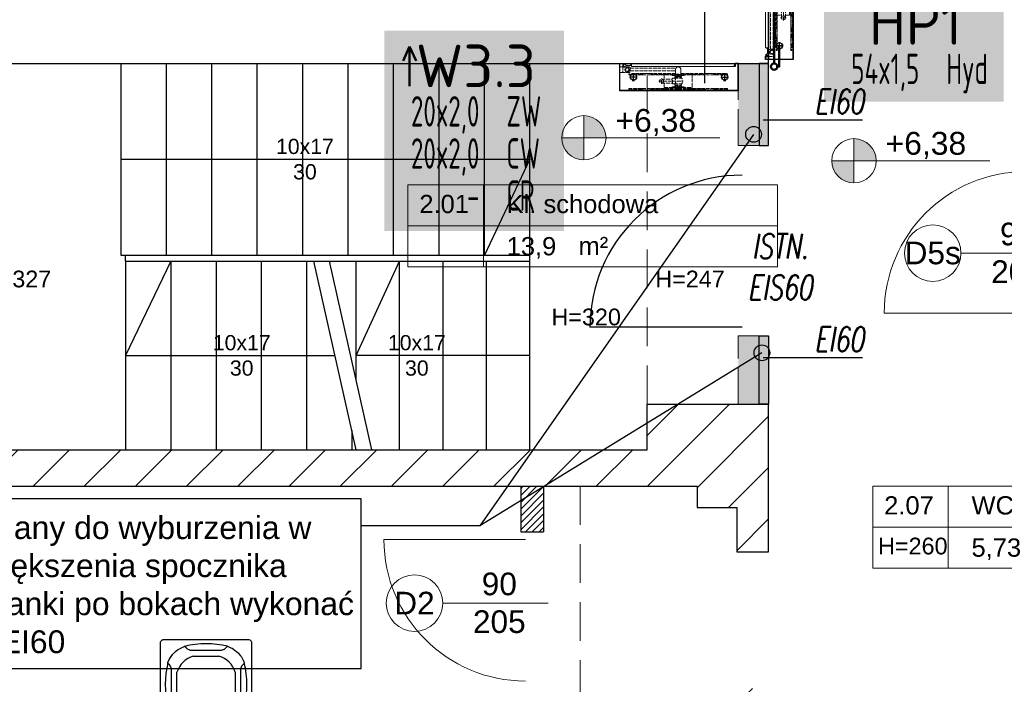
# Model space of a CAD drawing. Header units: millimetres. Extents: x 24385 to 79107, y -56478 to -23676.
# Tile 46 of 256: x 26934 to 27581, y -36085 to -35648. Entities that reach past the tile are written whole.
import ezdxf
from ezdxf.enums import TextEntityAlignment as Align

# ---------------------------------------------------------------- set-up
doc = ezdxf.new("R2010")
doc.units = ezdxf.units.MM
doc.header["$LTSCALE"] = 2
for name, pattern in [('ACAD_ISO02W100', [15, 12, -3]), ('DASHED', [19.05, 12.7, -6.35]), ('HIDDENX2', [19.05, 12.7, -6.35])]:
    doc.linetypes.add(name, pattern=pattern)
for name, color, linetype, lineweight in [('0_OPIS', 7, 'Continuous', 13), ('3DPLAN_A_DRZWI', 173, 'Continuous', 5), ('3DPLAN_A_TABELKA POMIESZCZEŃ', 7, 'Continuous', 0), ('3DPLAN_A_WYSOKOŚCI ZMIANA', 144, 'HIDDENX2', 5), ('_WLK_W_OPIS', 211, 'Continuous', 9), ('A_STOL_OPIS', 55, 'Continuous', 5), ('A_TXT', 7, 'Continuous', 0), ('A_WYBURZENIA', 6, 'Continuous', 0), ('A_WYM_KOT', 161, 'Continuous', 0), ('A_ZESTAWIENIE STOLARKI', 3, 'Continuous', 15), ('hydrant', 211, 'Continuous', 5), ('Opisy', 7, 'Continuous', 13)]:
    doc.layers.add(name, color=color, linetype=linetype, lineweight=lineweight)
for name, color, linetype in [('3DPLAN_A_KRESKOWANIE 1', 253, 'Continuous'), ('3DPLAN_A_OPIS', 8, 'Continuous'), ('3DPLAN_A_POMIESZCZENIE NUMER', 100, 'Continuous'), ('3DPLAN_K_NOŚNA', 7, 'Continuous'), ('_WLK_oznaczenia', 211, 'Continuous'), ('A_POMIESZCZENIE OPIS', 100, 'Continuous'), ('A_SCHODY', 6, 'Continuous'), ('DEFAULT', 7, 'Continuous'), ('IS_freon_urządzenia', 3, 'DASHED')]:
    doc.layers.add(name, color=color, linetype=linetype)
doc.layers.add('hydranty', color=7, linetype='Continuous', lineweight=50, true_color=0x0335fc)
doc.styles.add('ARIAL', font='arial.ttf')
doc.styles.add('isocp', font='isocpeur.ttf', dxfattribs={"width": 0.9})
doc.styles.add('J-ROMANS', font='ROMANS.SHX', dxfattribs={"width": 0.7, "oblique": 10})
doc.styles.add('TABEL1', font='txt')

# ---------------------------------------------------------------- blocks, each defined once
blk = doc.blocks.new('zw$2C56')
at = {"layer": 'IS_freon_urządzenia', "linetype": 'Continuous'}
for points in [[(-320.9, 376.4), (383.4, 376.4), (389.1, 375.7), (395.9, 373.3), (402.9, 368.2), (407.4, 362.4), (409.8, 356.8), (411.1, 348.4), (411.1, -355.9), (410.3, -362.5), (408.2, -368.2), (402.9, -375.4), (396.1, -380.5), (391.6, -382.3), (387.8, -383.2), (383.7, -383.6), (-321.7, -383.6), (-327.5, -382.8), (-332.2, -381.2), (-337, -378.5), (-340.7, -375.4), (-343.6, -372), (-346.1, -367.9), (-347.6, -364), (-348.5, -359.8), (-348.8, -357.6), (-348.9, 348.4), (-348.5, 352.9), (-347.6, 356.7), (-345.8, 361.1), (-341.9, 366.8), (-338.7, 369.9), (-334.9, 372.6), (-329.1, 375.1), (-325.1, 376), (-320.9, 376.4)], [(-151.6, 319.3), (-149.7, 319.7), (-148.1, 319.8), (-146.5, 319.5), (-145, 318.9), (-143.6, 318), (-142.5, 316.9), (-138.3, 311.3), (-136.6, 309.3), (-135.1, 307.6), (-129.1, 302.1), (-123.5, 297.9), (-119.4, 295.5), (-113.2, 292.4), (-108.5, 290.6), (-106, 290), (-100.9, 288.8), (-97.4, 288.2), (-95.7, 288), (-93.9, 287.8), (-92.2, 287.7), (-90.4, 287.6), (-89.1, 287.6), (151.4, 287.5), (156.7, 287.8), (161.1, 288.3), (165.3, 289.1), (169.5, 290.2), (174.5, 292), (178.6, 293.7), (182.3, 295.9), (185.4, 297.4), (187.7, 298.9), (189.1, 299.9), (197, 306.8), (202.1, 312.7), (205.8, 317.5), (207.7, 318.9), (210, 319.7), (211.6, 319.8), (213.3, 319.5), (216, 318.5), (238.1, 308.4), (248.3, 303.2), (260.8, 295.7), (267.5, 291.5), (285.6, 277.3), (292.1, 271.5), (299.8, 264.1), (306, 257.3), (320.4, 239.3), (326.3, 230.7), (332.4, 220.5), (340.7, 204.5), (346.6, 191), (349.5, 185), (350.8, 180.6), (350.2, 177.5), (349.5, 176), (347.8, 174), (341, 168.9), (333.1, 160.8), (328, 153.7), (324.5, 146.5), (321.3, 138.5), (319.2, 129.1), (318.6, 122.1), (318.6, -118.4), (320, -132.7), (323.4, -143.9), (332, -158.8), (345.1, -171.4), (349.9, -176), (350.8, -179.9), (350.1, -183.1), (347.8, -187.6), (344.7, -195.5), (331.8, -221.4), (321.2, -237.4), (310.5, -251.3), (289.1, -273.5), (276.8, -283.8), (264.2, -293.4), (249.4, -301.4), (217, -317.3), (212.5, -319), (210, -319), (207, -317.8), (204.7, -315.5), (201.6, -311.3), (192.5, -301.9), (185.6, -296.8), (174.5, -291.3), (160.2, -287.5), (150.5, -286.7), (-89.3, -286.9), (-102.6, -288.4), (-115.8, -293), (-124.9, -298.2), (-133, -304.9), (-137.2, -309.3), (-143.6, -317.3), (-148.1, -319.1), (-156.6, -316.1), (-163.9, -312.6), (-172.5, -309.1), (-190.6, -299.8), (-206.2, -289.6), (-221.6, -276.5), (-222.2, -277.2), (-240.5, -259.6), (-255.8, -241.1), (-269.2, -220.2), (-276.8, -206.2), (-284.4, -189), (-287.6, -182.3), (-287.9, -178.3), (-286.8, -175.3), (-283.1, -172), (-275.1, -165.3), (-275.1, -158.2), (-268.3, -158.2), (-263.5, -150), (-260.2, -142.8), (-257.8, -135.3), (-256.1, -124.9), (-255.6, -81.8), (-255.8, -19.6), (-255.9, 123), (-259.3, 141.1), (-264.8, 153), (-274.4, 165.4), (-285, 174), (-287.9, 179), (-287.4, 183.5), (-276, 208.5), (-260.8, 235.7), (-245.6, 254.6), (-223.9, 276.5), (-207.6, 289.4), (-151.8, 319.2)], [(-75.4, 238.9), (138.2, 238.9)], [(-211.2, -111), (-211.2, 103.2)], [(274, 103.2), (274, -111)], [(138.2, -246.7), (-75.4, -246.7)]]:
    blk.add_lwpolyline(points, dxfattribs=at)
for centre, radius, start, end in [((31.9, -425.5), 766.4, 76.49589, 103.52058), ((457.5, 2.1), 766.4, 166.47925, 193.50393), ((-19.4, 47), 199.9, 106.26109, 163.66923), ((82.2, 47), 199.9, 16.33077, 73.73892), ((-394.1, 1.3), 766.4, 346.49589, 13.52058), ((-19.4, -54.8), 199.9, 196.33077, 253.73891), ((82.2, -54.8), 199.9, 286.26108, 343.66923), ((31.1, 426.1), 766.4, 256.47925, 283.50393)]:
    blk.add_arc(centre, radius, start, end, dxfattribs=at)
blk = doc.blocks.new('G$CDB1AC55F')
at = {"layer": 'IS_freon_urządzenia', "xscale": 0.07876787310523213, "yscale": 0.07876787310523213, "zscale": 0.07876787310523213}
blk.add_blockref('zw$2C56', (27.48, 30.22), dxfattribs=at)
blk = doc.blocks.new('hydrant')
at = {"color": 1, "linetype": 'ACAD_ISO02W100'}
for p, q in [((129.5, 586), (121.8, 578.2)), ((130.1, 584.7), (122.3, 577)), ((431.5, 586), (129.5, 586)), ((141, 584.7), (130.1, 584.7)), ((141, 584.7), (148.8, 577)), ((141.5, 586), (149.3, 578.2)), ((197.5, 586), (189.8, 578.2)), ((198.1, 584.7), (190.3, 577)), ((249.5, 584.7), (198.1, 584.7)), ((249.5, 584.7), (257.3, 577)), ((250, 586), (257.8, 578.2)), ((339, 586), (330, 578.2)), ((339, 584.3), (330.5, 577)), ((348, 578.2), (339, 586)), ((347.6, 577), (339, 584.3)), ((431.5, 586), (733.5, 586)), ((515, 578.2), (524, 586)), ((515.5, 577), (524, 584.3)), ((524, 586), (533, 578.2)), ((524, 584.3), (532.6, 577)), ((613, 586), (605.3, 578.2)), ((613.6, 584.7), (605.8, 577)), ((613.6, 584.7), (665, 584.7)), ((665, 584.7), (672.8, 577)), ((665.5, 586), (673.3, 578.2)), ((721.5, 586), (713.8, 578.2)), ((722.1, 584.7), (714.3, 577)), ((722.1, 584.7), (733, 584.7)), ((733, 584.7), (740.8, 577)), ((733.5, 586), (741.3, 578.2)), ((121.8, 578.2), (110, 578.2)), ((338.5, 577), (110, 577)), ((112.9, 580.5), (112.8, 580.5)), ((189.8, 578.2), (149.3, 578.2)), ((330, 578.2), (257.8, 578.2)), ((340, 582), (338.5, 582)), ((338.5, 482), (338.5, 582)), ((340, 482), (340, 582)), ((431.5, 577), (340, 577)), ((523, 571), (340, 571)), ((523, 569.5), (340, 569.5)), ((431.5, 578.2), (348, 578.2)), ((471, 569.5), (392, 569.5)), ((392, 565), (392, 569.5)), ((471, 565), (392, 565)), ((557.9, 528.2), (398.8, 528.2)), ((406, 545.2), (406, 511.2)), ((408.5, 546.7), (407.5, 546.7)), ((408, 565), (409, 561)), ((454.5, 546.7), (408, 546.7)), ((409, 577), (409, 578.2)), ((454, 561), (409, 561)), ((410, 554.2), (410.5, 554.7)), ((453, 554.2), (410, 554.2)), ((410, 548.2), (410, 554.2)), ((452.5, 571.5), (410.5, 571.5)), ((452.5, 554.7), (410.5, 554.7)), ((414.5, 554.7), (414.5, 561)), ((431.5, 578.2), (515, 578.2)), ((431.5, 577), (523, 577)), ((448.5, 554.7), (448.5, 561)), ((453, 554.2), (452.5, 554.7)), ((453, 548.2), (453, 554.2)), ((454, 577), (454, 578.2)), ((455, 565), (454, 561)), ((454.5, 546.7), (455.5, 546.7)), ((455, 546.7), (467.5, 546.7)), ((469, 545.2), (469, 511.2)), ((540.8, 541.2), (469, 541.2)), ((471, 565), (471, 569.5)), ((523, 541.2), (523, 582)), ((524.5, 582), (523, 582)), ((524.5, 541.2), (524.5, 582)), ((524.5, 577), (753, 577)), ((533, 578.2), (605.3, 578.2)), ((540.8, 546.4), (540.8, 510)), ((673.3, 578.2), (713.8, 578.2)), ((741.3, 578.2), (753, 578.2)), ((750.2, 580.5), (750.2, 580.5)), ((338.5, 487), (110, 487)), ((121.8, 485.7), (110, 485.7)), ((112.9, 483.5), (112.8, 483.5)), ((129.5, 478), (121.8, 485.7)), ((130.1, 479.2), (122.3, 487)), ((414, 478), (129.5, 478)), ((141, 479.2), (130.1, 479.2)), ((141, 479.2), (148.8, 487)), ((141.5, 478), (149.3, 485.7)), ((189.8, 485.7), (149.3, 485.7)), ((197.5, 478), (189.8, 485.7)), ((198.1, 479.2), (190.3, 487)), ((249.5, 479.2), (198.1, 479.2)), ((249.5, 479.2), (257.3, 487)), ((250, 478), (257.8, 485.7)), ((330, 485.7), (257.8, 485.7)), ((339, 478), (330, 485.7)), ((339, 479.6), (330.5, 487)), ((340, 482), (338.5, 482)), ((347.6, 487), (339, 479.6)), ((348, 485.7), (339, 478)), ((431.5, 487), (340, 487)), ((431.5, 485.7), (348, 485.7)), ((392, 491.5), (392, 487)), ((471, 491.5), (392, 491.5)), ((471, 487), (392, 487)), ((408.5, 509.7), (407.5, 509.7)), ((454.5, 509.7), (407.5, 509.7)), ((408, 491.5), (409, 495.5)), ((454, 495.5), (409, 495.5)), ((410, 508.2), (410, 502.2)), ((453, 502.2), (410, 502.2)), ((410, 502.2), (410.5, 501.7)), ((452.5, 501.7), (410.5, 501.7)), ((452.5, 485), (410.5, 485)), ((450.5, 485), (412.5, 485)), ((412.5, 483), (412.5, 485)), ((414, 452.5), (414, 481.5)), ((449, 481.5), (414, 481.5)), ((414.5, 498.3), (414.5, 501.7)), ((448.5, 498.3), (414.5, 498.3)), ((414.5, 495.5), (414.5, 496)), ((448.5, 496), (414.5, 496)), ((416.2, 496), (416.2, 498.3)), ((431.5, 487), (523, 487)), ((431.5, 485.7), (515, 485.7)), ((446.8, 496), (446.8, 498.3)), ((448.5, 498.3), (448.5, 501.7)), ((448.5, 495.5), (448.5, 496)), ((449, 452.5), (449, 481.5)), ((449, 478), (733.5, 478)), ((746.5, 461.5), (449, 461.5)), ((450.5, 483), (450.5, 485)), ((453, 502.2), (452.5, 501.7)), ((453, 508.2), (453, 502.2)), ((455, 491.5), (454, 495.5)), ((454.5, 509.7), (455.5, 509.7)), ((455.5, 509.7), (467.5, 509.7)), ((540.8, 515.2), (469, 515.2)), ((471, 491.5), (471, 487)), ((515, 485.7), (524, 478)), ((515.5, 487), (524, 479.6)), ((523, 482), (523, 515.2)), ((524.5, 482), (523, 482)), ((524, 479.6), (532.6, 487)), ((524, 478), (533, 485.7)), ((524.5, 482), (524.5, 515.2)), ((524.5, 487), (753, 487)), ((533, 485.7), (605.3, 485.7)), ((613, 478), (605.3, 485.7)), ((613.6, 479.2), (605.8, 487)), ((613.6, 479.2), (665, 479.2)), ((665, 479.2), (672.8, 487)), ((665.5, 478), (673.3, 485.7)), ((673.3, 485.7), (713.8, 485.7)), ((721.5, 478), (713.8, 485.7)), ((722.1, 479.2), (714.3, 487)), ((722.1, 479.2), (733, 479.2)), ((733, 479.2), (740.8, 487)), ((733.5, 478), (741.3, 485.7)), ((741.3, 485.7), (753, 485.7)), ((752.9, 471.5), (746.5, 466.2)), ((746.5, 438.7), (746.5, 466.2)), ((750.2, 483.5), (750.2, 483.5)), ((752.9, 471.5), (794.5, 471.5)), ((794.5, 471.5), (814.5, 471.5)), ((794.5, 433.5), (794.5, 471.5)), ((814.5, 433.5), (814.5, 471.5)), ((746.5, 443.5), (446.5, 443.5)), ((752.9, 433.5), (746.5, 438.7)), ((752.9, 433.5), (794.5, 433.5)), ((794.5, 433.5), (780, 433.5)), ((794.5, 433.5), (814.5, 433.5))]:
    blk.add_line(p, q, dxfattribs=at)
for p, q in [((60.9, 411.5), (60.9, 431.5)), ((738.9, 431.5), (60.9, 431.5)), ((738.9, 411.5), (60.9, 411.5)), ((738.9, 431.5), (738.9, 411.5)), ((741.3, 421.8), (738.9, 415.6)), ((742.7, 421.3), (738.9, 411.5)), ((771.7, 426), (747.4, 426)), ((771.7, 424.5), (747.4, 424.5)), ((775.4, 422.8), (780.5, 416.1)), ((776.6, 423.7), (781.7, 417)), ((789.4, 423.3), (790.9, 423.3)), ((789.4, 416.5), (789.4, 423.3)), ((790.9, 416.5), (790.9, 423.3))]:
    blk.add_line(p, q)
for centre, radius in [((540.8, 528.2), 13), ((766.5, 452.5), 14.9), ((766.5, 452.5), 10.8)]:
    blk.add_circle(centre, radius, dxfattribs=at)
for centre, radius, start, end in [((110, 580.5), 3.5, 12.24669, 270), ((753, 580.5), 3.5, 270, 167.75331), ((110, 580.5), 2.25, 12.35533, 270), ((112.8, 581.1), 0.612, 192.35533, 270), ((112.9, 581.1), 0.612, 270, 12.24669), ((407.5, 545.2), 1.5, 90, 180), ((408.5, 548.2), 1.5, 270, 0), ((410.5, 570), 1.5, 90, 138.18969), ((469.4, 528.2), 23.1, 126.89221, 233.10779), ((452.5, 570), 1.5, 41.81031, 90), ((454.5, 548.2), 1.5, 180, 270), ((467.5, 545.2), 1.5, 0, 90), ((750.2, 581.1), 0.612, 167.75331, 270), ((750.2, 581.1), 0.612, 270, 347.64467), ((753, 580.5), 2.25, 270, 167.64467), ((110, 483.5), 3.5, 90, 347.75331), ((110, 483.5), 2.25, 90, 347.64467), ((112.8, 482.8), 0.612, 90, 167.64467), ((112.9, 482.8), 0.612, 347.75331, 90), ((407.5, 511.2), 1.5, 180, 270), ((408.5, 508.2), 1.5, 0, 90), ((410.5, 486.5), 1.5, 210, 270), ((414, 483), 1.5, 180, 270), ((449, 483), 1.5, 270, 0), ((452.5, 486.5), 1.5, 270, 330), ((454.5, 508.2), 1.5, 90, 180), ((467.5, 511.2), 1.5, 270, 0), ((753, 483.5), 3.5, 192.24669, 90), ((750.2, 482.8), 0.612, 90, 192.24669), ((750.2, 482.8), 0.612, 12.35533, 90), ((753, 483.5), 2.25, 192.35533, 90), ((431.5, 452.5), 17.5, 180, 270), ((431.5, 452.5), 17.5, 270, 0)]:
    blk.add_arc(centre, radius, start, end, dxfattribs=at)
for centre, radius, start, end in [((747.4, 419.5), 6.5, 90, 158.96249), ((747.4, 419.5), 5, 90, 158.96249), ((771.7, 419.5), 6.5, 41.18593, 90), ((771.7, 419.5), 5, 41.18593, 90), ((776.5, 413.1), 5, 19.76904, 37.35808), ((785.9, 416.5), 5, 199.76904, 0), ((776.5, 413.1), 6.5, 19.76904, 37.35808), ((785.9, 416.5), 3.5, 199.76904, 0)]:
    blk.add_arc(centre, radius, start, end)
at = {"layer": 'DEFAULT', "linetype": 'ByBlock'}
for p, q in [((35.5, 591.5), (35.5, 411.5)), ((35.5, 591.5), (815.5, 591.5)), ((36.3, 590.7), (36.3, 412.3)), ((36.3, 590.7), (814.7, 590.7)), ((36.3, 590.7), (814.7, 590.7)), ((814.7, 590.7), (814.7, 412.3)), ((815.5, 591.5), (815.5, 411.5)), ((121.3, 527.6), (121.3, 516.6)), ((129.8, 527.6), (129.8, 516.6)), ((721.3, 527.6), (721.3, 516.6)), ((729.8, 527.6), (729.8, 516.6)), ((121.3, 475.3), (121.3, 486.3)), ((129.8, 475.3), (129.8, 486.3)), ((721.3, 475.3), (721.3, 486.3)), ((729.8, 475.3), (729.8, 486.3)), ((35.5, 411.5), (57.1, 411.5)), ((36.3, 412.3), (56.3, 412.3)), ((56.3, 433.1), (70.1, 433.1)), ((56.3, 412.3), (56.3, 433.1)), ((57.1, 432.3), (70.1, 432.3)), ((57.1, 411.5), (57.1, 432.3)), ((57.1, 411.5), (57.1, 432.3)), ((60.9, 411.5), (60.9, 431.5)), ((70.1, 432.3), (70.1, 433.1)), ((780.5, 432.5), (780.5, 433.5)), ((793.5, 432.5), (780.5, 432.5)), ((780.9, 432.3), (780.9, 433.1)), ((794.7, 433.1), (780.9, 433.1)), ((793.9, 432.3), (780.9, 432.3)), ((793.9, 411.5), (793.9, 432.3)), ((793.9, 411.5), (793.9, 432.3)), ((815.5, 411.5), (793.9, 411.5)), ((794.7, 412.3), (794.7, 433.1)), ((814.7, 412.3), (794.7, 412.3))]:
    blk.add_line(p, q, dxfattribs=at)
at = {"layer": 'DEFAULT', "color": 1, "linetype": 'ByBlock'}
for p, q in [((125.5, 525.9), (125.5, 477.1)), ((725.5, 525.9), (725.5, 477.1)), ((149.9, 501.5), (101.1, 501.5)), ((701.1, 501.5), (749.9, 501.5))]:
    blk.add_line(p, q, dxfattribs=at)
at = {"layer": 'DEFAULT', "color": 1, "linetype": 'ACAD_ISO02W100'}
blk.add_line((794.5, 433.5), (780.5, 433.5), dxfattribs=at)
at = {"layer": 'DEFAULT', "linetype": 'ByBlock'}
for centre in [(125.5, 501.5), (725.5, 501.5)]:
    blk.add_circle(centre, 21, dxfattribs=at)
blk = doc.blocks.new('tabelka dla tp')
at = {"layer": '3DPLAN_A_TABELKA POMIESZCZEŃ'}
for p, q in [((49.7, 54), (49.7, 0)), ((0, 27), (243.13, 27))]:
    blk.add_line(p, q, dxfattribs=at)
blk.add_lwpolyline([(0, 54), (243.13, 54), (243.13, 0), (0, 0)], close=True, dxfattribs=at)
at = {"layer": '3DPLAN_A_POMIESZCZENIE NUMER', "color": 7, "style": 'ARIAL'}
blk.add_attdef('NUMER', (2.23, 35.39), '', height=12, dxfattribs=at)
at = {"layer": 'A_POMIESZCZENIE OPIS', "insert": (112.2, 19.75), "char_height": 12, "width": 36.4122, "attachment_point": 1, "style": 'ARIAL'}
blk.add_mtext('{\\C7;m²}', dxfattribs=at)
at = {"layer": 'A_POMIESZCZENIE OPIS', "color": 7, "style": 'ARIAL'}
for tag, p in [('NAZWA', (51.73, 35.39)), ('POWIERZCHNIA', (51.06, 7.24))]:
    blk.add_attdef(tag, p, '', height=12, dxfattribs=at)
blk = doc.blocks.new('II pietrooo')
at = {"layer": '3DPLAN_A_KRESKOWANIE 1'}
h = blk.add_hatch(dxfattribs=at)
h.set_pattern_fill('ANSI31', color=256, scale=7.5, style=0)
h.set_pattern_definition([(45, (25713.503, -37486.946), (-16.83798, 16.83798), [])])
h.paths.add_polyline_path([(28996.12, -35640.04), (29220.12, -35640.04), (29220.12, -35744.04), (29268.12, -35744.04), (29268.12, -35638.04), (29280.12, -35638.04), (29280.12, -35618.04), (28996.12, -35618.04)])
h.paths.add_polyline_path([(28878.12, -35618.04), (28627.12, -35618.04), (28627.12, -35638.72), (28681.52, -35638.72), (28681.52, -35640.04), (28878.12, -35640.04)])
h.paths.add_polyline_path([(28627.12, -35774.7), (28669.12, -35774.7), (28669.12, -35692.72), (28627.12, -35692.72)])
h.paths.add_polyline_path([(28558.7, -36657.04), (28739.12, -36657.04), (28739.12, -36571.04), (28671.12, -36571.04), (28671.12, -36518.04), (28657.12, -36518.04), (28657.12, -36236.04), (28700.12, -36236.04), (28700.12, -36016.04), (28669.12, -36016.04), (28669.12, -35828.7), (28627.12, -35828.7), (28627.12, -35865.04), (28626.12, -35886.04), (28626.12, -36572.04), (28558.7, -36572.04)])
h.paths.add_polyline_path([(29268.12, -35964.04), (29268.12, -35847.04), (29220.12, -35847.04), (29220.12, -35964.04)])
h.paths.add_polyline_path([(29503.49, -35638.04), (29503.49, -35618.04), (29460.12, -35618.04), (29460.12, -35600.04), (29450.12, -35600.04), (29450.12, -35618.04), (29383.12, -35618.04), (29383.12, -35638.04)])
h.paths.add_polyline_path([(28853.12, -36657.04), (29038.12, -36657.04), (29038.12, -36571.04), (28853.12, -36571.04)])
h.paths.add_polyline_path([(29151.12, -36657.04), (29338.12, -36657.04), (29338.12, -36571.04), (29270.12, -36571.04), (29270.12, -36518.04), (29220.12, -36518.04), (29220.12, -36571.04), (29151.12, -36571.04)])
h.paths.add_polyline_path([(29634.12, -36571.04), (29451.12, -36571.04), (29451.12, -36657.04), (29634.12, -36657.04)])
h.paths.add_polyline_path([(29935.12, -36571.04), (29869.12, -36571.04), (29869.12, -36518.04), (29822.12, -36518.04), (29822.12, -36571.04), (29747.12, -36571.04), (29747.12, -36657.04), (29935.12, -36657.04)])
h.paths.add_polyline_path([(30049.12, -36657.04), (30229.12, -36657.04), (30229.12, -36572.04), (30152.12, -36572.04), (30152.12, -35868.04), (30205.12, -35868.04), (30205.12, -35846.04), (30137.12, -35846.04), (30137.12, -36571.04), (30049.12, -36571.04)])
h.paths.add_polyline_path([(30416.12, -35967.04), (30444.12, -35967.04), (30444.12, -36519.04), (30416.12, -36519.04), (30416.12, -36572.04), (30344.12, -36572.04), (30344.12, -36657.04), (30525.12, -36657.04), (30525.12, -36569.04), (30491.12, -36569.04), (30491.12, -35961.04), (30561.12, -35961.04), (30561.12, -35942.04), (30464.12, -35942.04), (30464.12, -35846.04), (30308.12, -35846.04), (30308.12, -35868.04), (30416.12, -35868.04)])
h.paths.add_polyline_path([(30640.12, -36657.04), (30826.12, -36657.04), (30826.12, -36569.04), (30640.12, -36569.04)])
h.paths.add_polyline_path([(31069.12, -36128.04), (31069.12, -36517.04), (31041.12, -36517.04), (31041.12, -36569.04), (30941.12, -36569.04), (30941.12, -36657.04), (31677.49, -36657.04), (31677.49, -36350.04), (31638.12, -36350.04), (31638.12, -36497.04), (31585.12, -36497.04), (31585.12, -36562.04), (31092.12, -36562.04), (31092.12, -36128.04)])
h.paths.add_polyline_path([(31069.12, -35961.04), (30716.12, -35961.04), (30716.12, -35813.04), (30718.62, -35813.04), (30728.12, -35813.04), (30728.12, -35942.04), (31012.12, -35942.04), (31012.12, -35891.04), (31024.12, -35891.04), (31024.12, -35870.04), (31046.12, -35870.04), (31046.12, -35891.04), (31058.12, -35891.04), (31058.12, -35942.04), (31562.12, -35942.04), (31562.12, -35677.04), (31610.12, -35677.04), (31610.12, -35281.04), (31677.49, -35281.04), (31677.49, -36124.04), (31638.12, -36124.04), (31638.12, -35961.04), (31092.12, -35961.04), (31092.12, -36025.04), (31069.12, -36025.04)])
h.paths.add_polyline_path([(30708.33, -35857.49), (30708.33, -35812.36), (30740.73, -35812.36), (30740.73, -35857.49)], flags=9)
h.paths.add_polyline_path([(31062.12, -35694.04), (31062.12, -35618.04), (31015.12, -35618.04), (31015.12, -35694.04)])
h.paths.add_polyline_path([(31677.49, -35151.04), (31677.49, -34962.04), (30941.12, -34962.04), (30941.12, -35016.04), (31013.12, -35016.04), (31013.12, -35069.04), (31062.12, -35069.04), (31062.12, -35011.04), (31562.12, -35011.04), (31562.12, -35142.04), (31610.12, -35142.04), (31610.12, -35151.04)])
h.paths.add_polyline_path([(30826.12, -34962.04), (30640.12, -34962.04), (30640.12, -35016.04), (30826.12, -35016.04)])
h.paths.add_polyline_path([(30346.12, -35009.04), (30420.12, -35009.04), (30420.12, -35062.04), (30450.12, -35062.04), (30450.12, -35149.04), (30460.12, -35149.04), (30460.12, -35016.04), (30525.12, -35016.04), (30525.12, -34962.04), (30346.12, -34962.04)])
h.paths.add_polyline_path([(30231.12, -34962.04), (30056.12, -34962.04), (30056.12, -35009.04), (30231.12, -35009.04)])
h.paths.add_polyline_path([(29856.12, -35328.04), (29856.12, -35059.04), (29872.12, -35059.04), (29872.12, -35009.04), (29941.12, -35009.04), (29941.12, -34962.04), (29753.12, -34962.04), (29753.12, -35009.04), (29818.12, -35009.04), (29818.12, -35059.04), (29834.12, -35059.04), (29834.12, -35328.04)])
h.paths.add_polyline_path([(29460.12, -35480.04), (29460.12, -35466.04), (30247.12, -35466.04), (30247.12, -35441.04), (29856.12, -35441.04), (29856.12, -35428.04), (29834.12, -35428.04), (29834.12, -35441.04), (29556.12, -35441.04), (29556.12, -35009.04), (29638.12, -35009.04), (29638.12, -34962.04), (29461.12, -34962.04), (29461.12, -35016.04), (29547.12, -35016.04), (29547.12, -35448.04), (29368.12, -35448.04), (29368.12, -35466.04), (29450.12, -35466.04), (29450.12, -35480.04), (29452.12, -35480.04)])
h.paths.add_polyline_path([(29336.12, -34962.04), (29156.46, -34962.04), (29156.46, -35014.04), (29226.46, -35014.04), (29226.46, -35404.04), (29175.46, -35404.04), (29175.46, -35444.04), (28929.46, -35444.04), (28929.46, -35466.04), (29265.12, -35466.04), (29265.12, -35448.04), (29253.12, -35448.04), (29253.12, -35070.04), (29282.12, -35070.04), (29282.12, -35016.04), (29336.12, -35016.04)])
h.paths.add_polyline_path([(28860.46, -35014.04), (29041.46, -35014.04), (29041.46, -34962.04), (28860.46, -34962.04)])
h.paths.add_polyline_path([(28697.46, -35187.04), (28697.46, -35084.04), (28674.46, -35084.04), (28674.46, -35014.04), (28745.46, -35014.04), (28745.46, -34962.04), (28602.12, -34962.04), (28602.12, -35015.04), (28627.12, -35015.04), (28627.12, -35067.04), (28642.12, -35067.04), (28642.12, -35072.04), (28642.12, -35146.32), (28685.71, -35146.32), (28685.71, -35187.04)])
h.paths.add_polyline_path([(28642.12, -35353.04), (28635.12, -35353.04), (28635.12, -35438.04), (28643.12, -35438.04), (28643.12, -35466.04), (28829.46, -35466.04), (28829.46, -35444.04), (28674.46, -35444.04), (28674.46, -35200.32), (28642.12, -35200.32)])
h.paths.add_polyline_path([(28492.12, -35015.04), (28492.12, -34962.04), (28212, -34962.04), (28212, -34959.04), (28205.12, -34959.04), (28205.12, -35015.04)])
h.paths.add_polyline_path([(28062.12, -35183.04), (28062.12, -35072.04), (28072.12, -35072.04), (28072.12, -35015.04), (28081.12, -35015.04), (28081.12, -34918.04), (28086.12, -34918.04), (28086.12, -34914.04), (28068.99, -34914.04), (28068.99, -34944.04), (28073.99, -34944.04), (28073.99, -34959.04), (28062.49, -34959.04), (28062.49, -34962.04), (28026.62, -34962.04), (28026.62, -35180.04), (28027.12, -35180.04), (28027.12, -35183.04)])
h.paths.add_polyline_path([(27906.12, -35022.04), (27982.12, -35022.04), (27982.12, -35089.04), (27944.12, -35089.04), (27944.12, -35180.04), (28026.62, -35180.04), (28026.62, -34962.04), (27906.12, -34962.04)])
h.paths.add_polyline_path([(27791.12, -34962.04), (27617.12, -34962.04), (27617.12, -35022.04), (27791.12, -35022.04)])
h.paths.add_polyline_path([(27460.12, -35083.04), (27426.12, -35083.04), (27426.12, -35022.04), (27502.12, -35022.04), (27502.12, -34962.04), (26781.49, -34962.04), (26781.49, -35100.04), (26827.12, -35100.04), (26827.12, -35020.04), (27377.12, -35020.04), (27377.12, -35072.04), (27405.12, -35072.04), (27405.12, -35233.04), (27460.12, -35233.04)])
h.paths.add_polyline_path([(27405.12, -35492.04), (27426.12, -35492.04), (27426.12, -35323.04), (27405.12, -35323.04), (27405.12, -35332.04), (26827.12, -35332.04), (26827.12, -35275.04), (26781.49, -35275.04), (26781.49, -35409.04), (26826.12, -35409.04), (26826.12, -35352.04), (27405.12, -35352.04)])
h.paths.add_polyline_path([(26827.12, -36005.04), (26827.12, -35955.04), (27379.12, -35955.04), (27379.12, -35969.04), (27405.12, -35969.04), (27405.12, -35998.04), (27426.12, -35998.04), (27426.12, -35901.04), (27346.12, -35901.04), (27346.12, -35931.04), (26850.12, -35931.04), (26850.12, -35891.04), (26781.49, -35891.04), (26781.49, -36005.04)])
h.paths.add_polyline_path([(26993.72, -36573.04), (26827.12, -36573.04), (26827.12, -36503.04), (26881.12, -36503.04), (26881.12, -36349.04), (26827.12, -36349.04), (26827.12, -36275.04), (26781.49, -36275.04), (26781.49, -36657.04), (26993.72, -36657.04)])
h.paths.add_polyline_path([(27462.55, -36581.04), (27431.12, -36581.04), (27431.12, -36173.04), (27468.12, -36173.04), (27468.12, -36134.04), (27477.12, -36134.04), (27477.12, -36113.04), (27426.12, -36113.04), (27426.12, -36088.04), (27405.12, -36088.04), (27405.12, -36522.04), (27378.12, -36522.04), (27378.12, -36573.04), (27181.88, -36573.04), (27181.88, -36657.04), (27462.55, -36657.04)])
h.paths.add_polyline_path([(27415.62, -36075.12), (27432.05, -36075.12), (27432.05, -36095.12), (27415.62, -36095.12)], flags=9)
h.paths.add_polyline_path([(27804.12, -36578.85), (27739.12, -36578.85), (27739.12, -36043.85), (27716.12, -36043.85), (27716.12, -36113.04), (27580.12, -36113.04), (27580.12, -36134.04), (27717.12, -36134.04), (27717.12, -36581.04), (27577.55, -36581.04), (27577.55, -36657.04), (27804.12, -36657.04)])
h.paths.add_polyline_path([(28147.7, -36572.04), (28077.7, -36572.04), (28077.7, -36523.04), (28062.7, -36523.04), (28062.7, -36237.04), (28106.7, -36237.04), (28106.7, -36134.04), (28062.7, -36134.04), (28062.7, -36010.04), (28106.7, -36010.04), (28106.7, -35886.04), (28394.12, -35886.04), (28394.12, -35864.04), (28063.12, -35864.04), (28063.12, -35670.04), (28073.12, -35670.04), (28073.12, -35621.04), (28062.12, -35621.04), (28062.12, -35543.04), (28082.12, -35543.04), (28082.12, -35495.04), (28062.12, -35495.04), (28062.12, -35394.04), (28282.12, -35394.04), (28282.12, -35408.04), (28286.46, -35408.04), (28298.12, -35408.04), (28298.12, -35378.04), (28379.12, -35378.04), (28379.12, -35438.04), (28517.12, -35438.04), (28517.12, -35353.04), (28062.12, -35353.04), (28062.12, -35333.04), (28027.12, -35333.04), (28027.12, -35347.04), (28026.62, -35347.04), (28026.62, -36657.04), (28147.7, -36657.04)])
h.paths.add_polyline_path([(27990.12, -35853.04), (27968.12, -35853.04), (27968.12, -35869.04), (27697.3, -35869.04), (27697.3, -35888.04), (27716.12, -35888.04), (27716.12, -35906.28), (27737.7, -35906.28), (27737.7, -35953.85), (27739.12, -35953.85), (27739.12, -35885.85), (27985.12, -35885.85), (27985.12, -35971.85), (28001.12, -35971.85), (28001.12, -36038.85), (27936.12, -36038.85), (27936.12, -36242.85), (27999.12, -36242.85), (27999.12, -36501.85), (27972.12, -36501.85), (27972.12, -36578.85), (27919.12, -36578.85), (27919.12, -36657.04), (28026.62, -36657.04), (28026.62, -35347.04), (27730.12, -35347.04), (27730.12, -35371.04), (27990.12, -35371.04), (27990.12, -35559.04), (27950.12, -35559.04), (27950.12, -35615.04), (27920.12, -35615.04), (27920.12, -35714.04), (27990.12, -35714.04)])
h.paths.add_polyline_path([(27618.12, -35845.04), (27595.12, -35845.04), (27595.12, -35888.04), (27697.3, -35888.04), (27697.3, -35869.04), (27618.12, -35869.04)])
h.paths.add_polyline_path([(27618.12, -35668.04), (27611.12, -35668.04), (27611.12, -35639.52), (27595.12, -35639.52), (27595.12, -35742.04), (27618.12, -35742.04)])
h.paths.add_polyline_path([(27627.12, -35371.04), (27627.12, -35347.04), (27595.12, -35347.04), (27595.12, -35585.52), (27611.12, -35585.52), (27611.12, -35371.04)])
h.paths.add_polyline_path([(27611.12, -35585.52), (27595.12, -35585.52), (27595.12, -35612.52), (27611.12, -35612.52)])
h.paths.add_polyline_path([(27595.12, -35612.52), (27595.12, -35639.52), (27611.12, -35639.52), (27611.12, -35612.52)])
h.paths.add_polyline_path([(28681.52, -35638.72), (28627.12, -35638.72), (28627.12, -35665.72), (28669.12, -35665.72), (28669.12, -35640.04), (28681.52, -35640.04)])
h.paths.add_polyline_path([(28627.12, -35665.72), (28627.12, -35692.72), (28669.12, -35692.72), (28669.12, -35665.72)])
h.paths.add_polyline_path([(28669.12, -35774.7), (28627.12, -35774.7), (28627.12, -35801.7), (28669.12, -35801.7)])
h.paths.add_polyline_path([(28500.55, -35778.11), (28635.7, -35778.11), (28635.7, -35799.65), (28500.55, -35799.65)], flags=9)
h.paths.add_polyline_path([(28627.12, -35801.7), (28627.12, -35828.7), (28669.12, -35828.7), (28669.12, -35801.7)])
h.paths.add_polyline_path([(30458.65, -36145.03), (30476.6, -36145.03), (30476.6, -36165.03), (30458.65, -36165.03)], flags=24)
h.paths.add_polyline_path([(31264.91, -35935.28), (31310.04, -35935.28), (31310.04, -35967.68), (31264.91, -35967.68)], flags=24)
h.paths.add_polyline_path([(30821.98, -35935.28), (30867.1, -35935.28), (30867.1, -35967.68), (30821.98, -35967.68)], flags=24)
h.paths.add_polyline_path([(29703.79, -35437.78), (29748.92, -35437.78), (29748.92, -35470.18), (29703.79, -35470.18)], flags=24)
h.paths.add_polyline_path([(30025.57, -35437.78), (30070.7, -35437.78), (30070.7, -35470.18), (30025.57, -35470.18)], flags=24)
h.paths.add_polyline_path([(29534.64, -35263.91), (29534.64, -35218.79), (29567.04, -35218.79), (29567.04, -35263.91)], flags=24)
h.paths.add_polyline_path([(27335.79, -35645.68), (27389.56, -35645.68), (27389.56, -35678.08), (27335.79, -35678.08)], flags=24)
at = {"layer": '3DPLAN_A_OPIS', "lineweight": 0, "transparency": 33554687}
h = blk.add_hatch(dxfattribs=at)
h.set_pattern_fill('ANSI31', color=1)
h.set_pattern_definition([(45, (-1347.8024, 5667.021), (-2.24506403, 2.24506403), [])])
h.paths.add_polyline_path([(27263.12, -35955.04), (27278.12, -35955.04), (27278.12, -35985.04), (27263.12, -35985.04), (27263.12, -35955.04)], is_closed=False)
at = {"layer": 'A_SCHODY'}
h = blk.add_hatch(color=256, dxfattribs=at)
h.dxf.hatch_style = 1
h.paths.add_polyline_path([(27414.65, -35728.65), (27414.65, -35718.75, 0.73336)])
h.paths.add_polyline_path([(27414.65, -35718.75), (27414.65, -35728.65, 0.076465), (27416.21, -35728.89, 1.165591)])
h = blk.add_hatch(color=256, dxfattribs=at)
h.dxf.hatch_style = 1
h.paths.add_polyline_path([(27420.13, -35872.23), (27420.13, -35862.33, 0.73336)])
h.paths.add_polyline_path([(27420.13, -35862.33), (27420.13, -35872.23, 0.076465), (27421.69, -35872.47, 1.165591)])
at = {"layer": 'A_WYBURZENIA', "transparency": 33554687}
h = blk.add_hatch(dxfattribs=at)
h.set_pattern_fill('DOTS', color=256)
h.set_pattern_definition([(0, (6153.1716, -11332.5662), (0.79375, 1.5875), [0, -1.5875])])
h.paths.add_polyline_path([(27419.86, -35677.04), (27406.2, -35677.04), (27406.2, -35695.04), (27406.12, -35695.04), (27406.12, -35731.04), (27419.86, -35731.04), (27419.86, -35677.04)], is_closed=False)
h.paths.add_polyline_path([(27426.12, -35677.04), (27419.86, -35677.04), (27419.86, -35731.04), (27426.12, -35731.04), (27426.12, -35677.04)], is_closed=False)
h.paths.add_polyline_path([(27419.86, -35901.04), (27419.86, -35856.04), (27406.12, -35856.04), (27406.12, -35901.04), (27419.86, -35901.04)], is_closed=False)
h.paths.add_polyline_path([(27419.86, -35856.04), (27419.86, -35901.04), (27426.12, -35901.04), (27426.12, -35856.04), (27419.86, -35856.04)], is_closed=False)
at = {"layer": 'A_WYM_KOT'}
h = blk.add_hatch(color=256, dxfattribs=at)
h.dxf.hatch_style = 1
h.paths.add_polyline_path([(27304.59, -35725.98), (27290.03, -35725.98, 0.414214), (27304.59, -35740.54), (27304.59, -35725.98)], is_closed=False)
h.paths.add_polyline_path([(27304.59, -35725.98), (27319.15, -35725.98, 0.143872), (27316.83, -35718.1), (27304.59, -35718.1), (27304.59, -35725.98)], is_closed=False)
h.paths.add_polyline_path([(27304.59, -35711.42), (27304.59, -35718.1), (27316.83, -35718.1, 0.255137), (27304.59, -35711.42)], is_closed=False)
h = blk.add_hatch(color=256, dxfattribs=at)
h.dxf.hatch_style = 1
h.paths.add_polyline_path([(27482.24, -35741.06), (27467.68, -35741.06, 0.414214), (27482.24, -35755.62), (27482.24, -35741.06)], is_closed=False)
h.paths.add_polyline_path([(27482.24, -35741.06), (27496.8, -35741.06, 0.143872), (27494.49, -35733.18), (27482.24, -35733.18), (27482.24, -35741.06)], is_closed=False)
h.paths.add_polyline_path([(27482.24, -35726.5), (27482.24, -35733.18), (27494.49, -35733.18, 0.255137), (27482.24, -35726.5)], is_closed=False)
at = {"layer": '3DPLAN_A_DRZWI'}
for p, q in [((27595.12, -35841.24), (27502.12, -35841.24)), ((27266.12, -35990.04), (27173.12, -35990.04))]:
    blk.add_line(p, q, dxfattribs=at)
for centre, start, end in [((27595.12, -35841.24), 90, 180), ((27266.12, -35990.04), 180, 270)]:
    blk.add_arc(centre, 93, start, end, dxfattribs=at)
at = {"layer": '3DPLAN_A_OPIS', "color": 1, "lineweight": 30}
for p, q in [((27263.12, -35955.04), (27263.12, -35985.04)), ((27278.12, -35955.04), (27278.12, -35985.04)), ((27263.12, -35985.04), (27278.12, -35985.04))]:
    blk.add_line(p, q, dxfattribs=at)
at = {"layer": '3DPLAN_A_WYSOKOŚCI ZMIANA'}
for p, q in [((27346.12, -35901.04), (27346.12, -35677.04)), ((27302.12, -35955.04), (27302.12, -36484.04))]:
    blk.add_line(p, q, dxfattribs=at)
at = {"layer": '3DPLAN_K_NOŚNA'}
for p, q in [((27426.12, -35677.04), (27426.12, -35595.04)), ((26850.12, -35677.04), (27426.12, -35677.04)), ((27346.12, -35901.04), (27426.12, -35901.04)), ((27346.12, -35931.04), (27346.12, -35901.04)), ((27426.12, -35998.04), (27426.12, -35901.04)), ((26850.12, -35931.04), (27346.12, -35931.04)), ((26827.12, -35955.04), (27379.12, -35955.04)), ((27379.12, -35955.04), (27379.12, -35969.04)), ((27379.12, -35969.04), (27405.12, -35969.04)), ((27405.12, -35969.04), (27405.12, -35998.04)), ((27405.12, -35998.04), (27426.12, -35998.04))]:
    blk.add_line(p, q, dxfattribs=at)
at = {"layer": 'A_SCHODY'}
for p, q in [((27000.12, -35677.04), (27000.12, -35803.04)), ((27030, -35803.04), (27030, -35677.04)), ((27059.89, -35803.04), (27059.89, -35677.04)), ((27089.78, -35803.04), (27089.78, -35677.04)), ((27119.67, -35803.04), (27119.67, -35677.04)), ((27149.56, -35803.04), (27149.56, -35677.04)), ((27179.45, -35803.04), (27179.45, -35677.04)), ((27209.34, -35803.04), (27209.34, -35677.04)), ((27239.23, -35803.04), (27239.23, -35677.04)), ((27269.12, -35803.04), (27269.12, -35677.04)), ((27000.12, -35740.04), (27269.12, -35740.04)), ((27269.12, -35740.04), (27239.23, -35803.04)), ((27000.12, -35803.04), (27269.12, -35803.04)), ((27003.12, -35807.04), (27003.12, -35803.04)), ((27032.9, -35807.04), (27003.12, -35869.04)), ((27003.12, -35807.04), (27269.12, -35807.04)), ((27003.12, -35807.04), (27003.12, -35931.04)), ((27032.9, -35807.04), (27032.9, -35931.04)), ((27062.68, -35807.04), (27062.68, -35931.04)), ((27092.46, -35807.04), (27092.46, -35931.04)), ((27122.24, -35807.04), (27122.24, -35931.04)), ((27154.92, -35931.04), (27127.04, -35807.04)), ((27165.17, -35931.04), (27137.29, -35807.04)), ((27154.88, -35869.04), (27183.44, -35807.04)), ((27154.88, -35885.28), (27154.88, -35807.04)), ((27183.44, -35931.04), (27183.44, -35807.04)), ((27212, -35931.04), (27212, -35807.04)), ((27240.56, -35931.04), (27240.56, -35807.04)), ((27269.12, -35807.04), (27269.12, -35803.04)), ((27269.12, -35931.04), (27269.12, -35807.04)), ((27003.12, -35869.04), (27140.98, -35869.04)), ((27269.12, -35869.04), (27154.88, -35869.04)), ((27152.02, -35918.14), (27152.02, -35931.04))]:
    blk.add_line(p, q, dxfattribs=at)
for points in [[(27419.86, -35731.04), (27426.12, -35731.04), (27426.12, -35677.04), (27419.86, -35677.04)], [(27419.86, -35856.04), (27426.12, -35856.04), (27426.12, -35901.04), (27419.86, -35901.04)]]:
    blk.add_lwpolyline(points, close=True, dxfattribs=at)
for centre in [(27416.21, -35723.7), (27421.69, -35867.28)]:
    blk.add_circle(centre, 5.19, dxfattribs=at)
at = {"layer": 'A_STOL_OPIS'}
for p, q in [((27622.02, -35801.76), (27552.58, -35801.76)), ((27281.2, -36031.79), (27211.75, -36031.79))]:
    blk.add_line(p, q, dxfattribs=at)
at = {"layer": 'A_TXT', "color": 1, "lineweight": 30}
for p, q in [((27384, -35598.16), (27384, -35690.08)), ((27422.58, -35714.17), (27487.87, -35714.17)), ((27416.21, -35723.7), (27236.22, -35981.1)), ((27408.59, -35850.53), (27308.59, -35850.53)), ((27421.69, -35867.28), (27236.22, -35981.1)), ((27422.58, -35870.48), (27487.87, -35870.48)), ((27236.22, -35981.1), (27158.03, -35981.1))]:
    blk.add_line(p, q, dxfattribs=at)
blk.add_lwpolyline([(26836.1, -36074.69), (27158.03, -36074.69), (27158.03, -35963.34), (26836.1, -35963.34)], close=True, dxfattribs=at)
blk.add_arc((27408.59, -35850.53), 100, 90, 180, dxfattribs=at)
at = {"layer": 'A_WYBURZENIA', "linetype": 'ACAD_ISO02W100', "transparency": 33554687}
for p, q in [((27406.12, -35731.04), (27406.12, -35677.04)), ((27406.12, -35731.04), (27426.12, -35731.04)), ((27406.12, -35856.04), (27426.12, -35856.04)), ((27406.12, -35901.04), (27406.12, -35856.04))]:
    blk.add_line(p, q, dxfattribs=at)
at = {"layer": 'A_WYBURZENIA', "transparency": 33554687}
for p, q in [((27426.12, -35731.04), (27426.12, -35677.04)), ((27426.12, -35901.04), (27426.12, -35856.04))]:
    blk.add_line(p, q, dxfattribs=at)
at = {"layer": 'A_WYM_KOT'}
for p, q in [((27304.59, -35711.42), (27304.59, -35740.54)), ((27319.15, -35725.98), (27290.03, -35725.98)), ((27393.92, -35725.98), (27319.15, -35725.98)), ((27482.24, -35726.5), (27482.24, -35755.62)), ((27496.8, -35741.06), (27467.68, -35741.06)), ((27571.57, -35741.06), (27496.8, -35741.06))]:
    blk.add_line(p, q, dxfattribs=at)
for centre in [(27304.59, -35725.98), (27482.24, -35741.06)]:
    blk.add_circle(centre, 14.56, dxfattribs=at)
at = {"layer": 'A_ZESTAWIENIE STOLARKI', "ltscale": 0.25}
for centre in [(27534, -35801.76), (27193.18, -36031.79)]:
    blk.add_circle(centre, 18.58, dxfattribs=at)
at = {"layer": '3DPLAN_A_TABELKA POMIESZCZEŃ', "ltscale": 0.5}
ref = blk.add_blockref('tabelka dla tp', (27188.86, -35810.85), dxfattribs=at)
ref.add_attrib('NUMER', '2.01', (27196.39, -35775.47), dxfattribs={"layer": '3DPLAN_A_POMIESZCZENIE NUMER', "color": 0, "height": 12, "style": 'ARIAL'})
ref.add_attrib('NAZWA', 'Kl. schodowa', (27253.82, -35775.47), dxfattribs={"layer": 'A_POMIESZCZENIE OPIS', "color": 0, "height": 12, "style": 'ARIAL'})
ref.add_attrib('POWIERZCHNIA', '13,9', (27253.82, -35803.22), dxfattribs={"layer": 'A_POMIESZCZENIE OPIS', "color": 0, "height": 12, "style": 'ARIAL'})
ref = blk.add_blockref('tabelka dla tp', (27494.57, -36008.95), dxfattribs=at)
ref.add_attrib('NUMER', '2.07', (27502.09, -35973.56), dxfattribs={"layer": '3DPLAN_A_POMIESZCZENIE NUMER', "color": 0, "height": 12, "style": 'ARIAL'})
ref.add_attrib('NAZWA', 'WC_PERSONELU', (27559.52, -35973.56), dxfattribs={"layer": 'A_POMIESZCZENIE OPIS', "color": 0, "height": 12, "style": 'ARIAL'})
ref.add_attrib('POWIERZCHNIA', '5,73', (27559.52, -36001.31), dxfattribs={"layer": 'A_POMIESZCZENIE OPIS', "color": 0, "height": 12, "style": 'ARIAL'})
at = {"layer": 'hydrant', "ltscale": 169.333333, "xscale": 0.09999999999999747, "yscale": 0.09999999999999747, "zscale": 0.09999999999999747}
for p, rotation in [((27382.98, -35593), 270), ((27409.76, -35635.89), 180)]:
    blk.add_blockref('hydrant', p, dxfattribs=dict(at, rotation=rotation))
at = {"layer": '3DPLAN_A_OPIS', "color": 1, "lineweight": 30, "style": 'ARIAL'}
for tag, p in [('WYŁĄCZONE', (29640.58, -35218.77)), ('WYŁĄCZONE', (30122.42, -35218.77)), ('WYŁĄCZONE', (28887.31, -35245.56)), ('Z_OPRACOWANIA', (29630.24, -35241.21)), ('Z_OPRACOWANIA', (30112.08, -35241.21)), ('Z_OPRACOWANIA', (28876.97, -35267.28)), ('WYŁĄCZONE', (30987.8, -35381.78)), ('Z_OPRACOWANIA', (30977.46, -35404.21))]:
    blk.add_attdef(tag, p, '', height=12, dxfattribs=at)
at = {"layer": '3DPLAN_A_TABELKA POMIESZCZEŃ', "color": 7, "ltscale": 0.5, "char_height": 11, "width": 59.2068, "attachment_point": 1, "style": 'ARIAL'}
for s, insert in [('H=327', (26908.63, -35813.27)), ('H=247', (27351.54, -35813.27)), ('H=320', (27283.24, -35838.23)), ('H=260', (27498.07, -35988.79))]:
    blk.add_mtext(s, dxfattribs=dict(at, insert=insert))
at = {"layer": 'A_STOL_OPIS', "ltscale": 0.2, "char_height": 14.872, "attachment_point": 1, "style": 'TABEL1'}
for insert in [(27560.63, -35781.75), (27219.81, -36011.77)]:
    blk.add_mtext_dynamic_manual_height_columns('\\pxqc;{\\fArial|b0|i0|c238|p34;90\\P205}', width=58.3206, gutter_width=80, heights=[0], dxfattribs=dict(at, insert=insert))
at = {"layer": 'A_TXT', "color": 1, "lineweight": 30}
for s, insert, char_height, width, attachment_point, style in [('EI60', (27472.48, -35702.1), 16.2, 31.0131, 5, 'J-ROMANS'), ('ISTN.\\PEIS60', (27433.69, -35810.8), 16.2, 31.0131, 5, 'J-ROMANS'), ('EI60', (27472.48, -35858.42), 16.2, 31.0131, 5, 'J-ROMANS'), ('Część ściany do wyburzenia w \\Pcelu powiększenia spocznika\\PNowe ścianki po bokach wykonać \\Pw klasie EI60', (26840.11, -35974.7), 15, 685.9992, 1, 'ARIAL')]:
    blk.add_mtext(s, dxfattribs=dict(at, insert=insert, char_height=char_height, width=width, attachment_point=attachment_point, style=style))
at = {"layer": 'A_WYM_KOT', "ltscale": 0.2, "char_height": 15, "attachment_point": 1, "style": 'TABEL1'}
for insert in [(27325.36, -35707.02), (27503.01, -35722.1)]:
    blk.add_mtext_dynamic_manual_height_columns('{\\fArial|b0|i0|c238|p34;+6,38}', width=72.9007, gutter_width=100, heights=[17.78], dxfattribs=dict(at, insert=insert))
at = {"layer": 'A_ZESTAWIENIE STOLARKI', "ltscale": 0.2, "char_height": 14.872, "attachment_point": 5, "style": 'TABEL1'}
for s, insert in [('{\\fArial|b0|i0|c238|p34;D5s}', (27534, -35801.76)), ('{\\fArial|b0|i0|c238|p34;D2}', (27193.18, -36031.79))]:
    blk.add_mtext_dynamic_manual_height_columns(s, width=58.3206, gutter_width=80, heights=[0], dxfattribs=dict(at, insert=insert))
at = {"layer": 'Opisy', "ltscale": 0.5, "char_height": 10, "width": 74.3914, "attachment_point": 5, "style": 'ARIAL'}
for insert in [(27121.14, -35740.04), (27079.58, -35869.04), (27194.76, -35869.04)]:
    blk.add_mtext('\\pxqc;10x17\\P30', dxfattribs=dict(at, insert=insert))

msp = doc.modelspace()

# ---------------------------------------------------------------- hatches: boundary and pattern name
at = {"layer": '_WLK_W_OPIS'}
for points in [[(27465.94, -35698.81), (27577.36, -35698.81), (27577.36, -35631.09), (27465.94, -35631.09)], [(27176.7, -35783.85), (27288.12, -35783.85), (27288.12, -35659), (27176.7, -35659)]]:
    msp.add_hatch(color=255, dxfattribs=at).paths.add_polyline_path(points)

# ---------------------------------------------------------------- linework, layer by layer
at = {"layer": '_WLK_oznaczenia', "lineweight": 50}
msp.add_line((27190, -35665.93), (27190, -35692.03), dxfattribs=at)
at = {"layer": '_WLK_W_OPIS', "color": 211, "lineweight": 50}
for q in [(27185.75, -35675.31), (27194.25, -35675.31)]:
    msp.add_line((27190, -35665.93), q, dxfattribs=at)
at = {"layer": '_WLK_W_OPIS', "const_width": 6.68}
for points in [[(27465.94, -35698.81), (27577.36, -35698.81), (27577.36, -35631.09), (27465.94, -35631.09)], [(27176.7, -35783.85), (27288.12, -35783.85), (27288.12, -35659), (27176.7, -35659)]]:
    msp.add_lwpolyline(points, close=True, dxfattribs=at)
at = {"layer": 'hydranty'}
for points in [[(27420.07, -35630.8), (27429.68, -35630.8), (27429.68, -35677.07)], [(27431.78, -35679.17), (27433.12, -35679.17), (27433.12, -35668), (27433.12, -35665.55)]]:
    msp.add_lwpolyline(points, dxfattribs=at)
msp.add_circle((27429.68, -35679.17), 2.1, dxfattribs=at)

# ---------------------------------------------------------------- block references
at = {"layer": '0_OPIS'}
msp.add_blockref('II pietrooo', (0, 0), dxfattribs=at)
at = {"layer": 'IS_freon_urządzenia'}
msp.add_blockref('G$CDB1AC55F', (27026.15, -36115.62), dxfattribs=at)

# ---------------------------------------------------------------- texts
at = {"layer": '_WLK_W_OPIS', "style": 'isocp'}
for s, p in [('HP1', (27522.77, -35664.8)), ('W3.3', (27233.52, -35692.7))]:
    msp.add_text(s, height=28, dxfattribs=at).set_placement(p, align=Align.CENTER)
at = {"layer": '_WLK_W_OPIS', "style": 'isocp', "width": 0.6}
for s, p in [('54x1,5', (27525.17, -35690.68)), ('20x2,0', (27235.93, -35718.59)), ('20x2,0', (27235.93, -35746.25)), ('-', (27235.93, -35773.92))]:
    msp.add_text(s, height=20, dxfattribs=at).set_placement(p, align=Align.RIGHT)
for s, p in [('Hyd', (27542.94, -35690.68)), ('ZW', (27253.7, -35718.59)), ('CW', (27253.7, -35746.25)), ('CR', (27253.7, -35773.92))]:
    msp.add_text(s, height=20, dxfattribs=at).set_placement(p)

doc.saveas('drawing.dxf')
